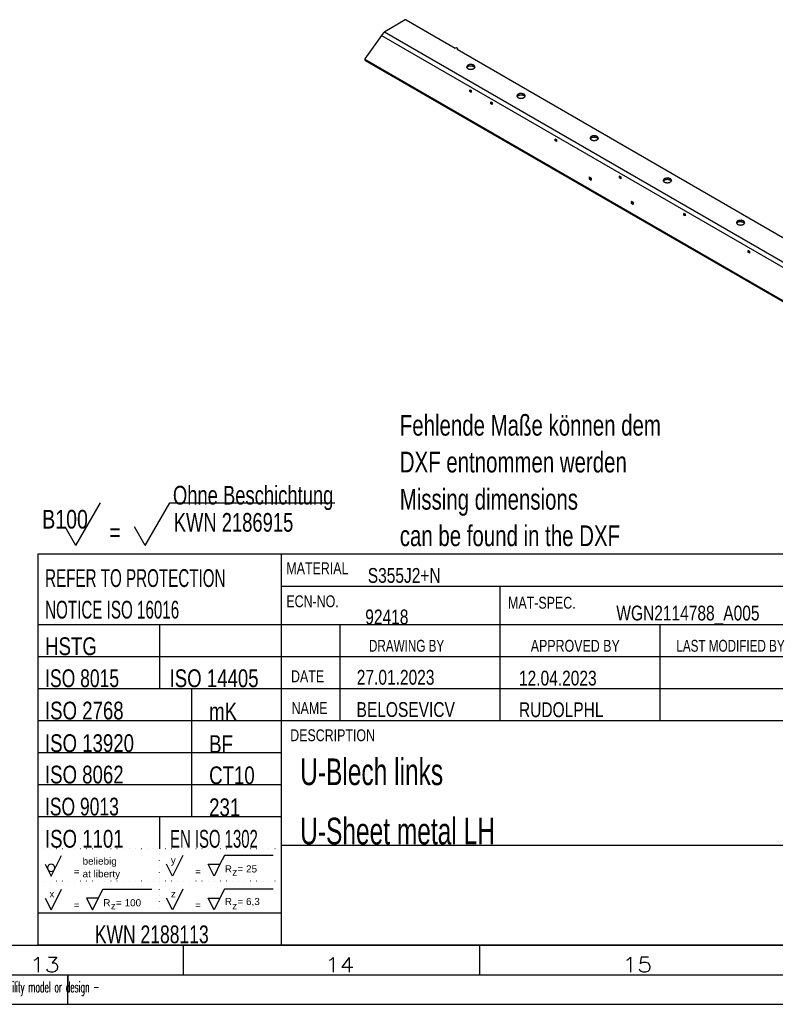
# Model space of a CAD drawing. Header units: millimetres. Extents: x -4 to 841, y -4 to 594.
# Tile 9 of 13: x 643 to 770, y 0 to 166. Entities that reach past the tile are written whole.
import ezdxf

# ---------------------------------------------------------------- set-up
doc = ezdxf.new("R2010")
doc.units = ezdxf.units.MM
doc.layers.add('1', color=7, linetype='Continuous')
doc.styles.add('SEACAD_Arial', font='arial.ttf', dxfattribs={"width": 0.75})
doc.styles.add('SEACAD_simplex_shx', font='simplex.shx', dxfattribs={"width": 0.587})

msp = doc.modelspace()

# ---------------------------------------------------------------- linework, layer by layer
at = {"layer": '1', "color": 7, "linetype": 'Continuous'}
for p, q in [((707.98, 166.08), (704.5, 164.07)), ((708.1, 166.08), (716.37, 161.3)), ((703.94, 163.42), (701.16, 159.47)), ((703.95, 163.44), (804.65, 105.3)), ((704.48, 164.05), (805.24, 105.88)), ((716.54, 161.37), (716.43, 161.3)), ((716.82, 161.24), (716.6, 161.37)), ((716.71, 161.14), (716.82, 161.21)), ((716.71, 161.14), (716.71, 161.11)), ((716.82, 161.04), (716.82, 161.21)), ((716.83, 161.04), (716.83, 161.22)), ((716.71, 161.11), (801.22, 112.31)), ((701.15, 159.45), (801.19, 101.69)), ((701.22, 159.21), (801.11, 101.55)), ((718.87, 154.29), (718.84, 154.27)), ((718.84, 154.01), (718.84, 154.27)), ((718.84, 154.01), (719.01, 154.11)), ((718.87, 154.29), (719.04, 154.19)), ((719.04, 154.06), (718.87, 153.96)), ((719.04, 153.87), (718.87, 153.96)), ((719.01, 154.11), (719.01, 154.21)), ((719.07, 154.05), (719.04, 154.06)), ((719.04, 153.87), (719.07, 153.88)), ((719.07, 154.14), (719.07, 153.88)), ((722.44, 152.23), (722.41, 152.22)), ((722.41, 151.96), (722.41, 152.22)), ((722.41, 151.96), (722.58, 152.05)), ((722.44, 152.23), (722.61, 152.14)), ((722.61, 152), (722.44, 151.91)), ((722.61, 151.81), (722.44, 151.91)), ((722.58, 152.05), (722.58, 152.15)), ((722.63, 151.99), (722.61, 152)), ((722.61, 151.81), (722.63, 151.82)), ((722.63, 152.09), (722.63, 151.82)), ((733.3, 145.96), (733.27, 145.95)), ((733.27, 145.68), (733.27, 145.95)), ((733.27, 145.68), (733.44, 145.78)), ((733.3, 145.96), (733.47, 145.86)), ((733.47, 145.73), (733.3, 145.64)), ((733.47, 145.54), (733.3, 145.64)), ((733.44, 145.78), (733.44, 145.88)), ((733.5, 145.72), (733.47, 145.73)), ((733.47, 145.54), (733.5, 145.55)), ((733.5, 145.82), (733.5, 145.55)), ((739.07, 139.56), (739.04, 139.54)), ((739.04, 139.22), (739.04, 139.54)), ((739.07, 139.56), (739.29, 139.43)), ((744.16, 139.69), (744.13, 139.68)), ((744.13, 139.41), (744.13, 139.68)), ((744.16, 139.69), (744.33, 139.59)), ((744.3, 139.51), (744.3, 139.61)), ((744.36, 139.54), (744.36, 139.28)), ((739.04, 139.22), (739.21, 139.32)), ((739.24, 139.27), (739.07, 139.17)), ((739.29, 139.04), (739.07, 139.17)), ((739.21, 139.48), (739.21, 139.32)), ((739.24, 139.27), (739.32, 139.22)), ((739.29, 139.04), (739.32, 139.05)), ((739.32, 139.38), (739.32, 139.05)), ((744.13, 139.41), (744.3, 139.51)), ((744.33, 139.46), (744.16, 139.36)), ((744.33, 139.27), (744.16, 139.36)), ((744.36, 139.45), (744.33, 139.46)), ((744.33, 139.27), (744.36, 139.28)), ((746.2, 135.45), (746.17, 135.43)), ((746.17, 135.1), (746.17, 135.43)), ((746.17, 135.1), (746.34, 135.2)), ((746.2, 135.45), (746.42, 135.32)), ((746.36, 135.15), (746.2, 135.05)), ((746.42, 134.92), (746.2, 135.05)), ((746.34, 135.36), (746.34, 135.2)), ((746.36, 135.15), (746.45, 135.1)), ((746.42, 134.92), (746.45, 134.94)), ((746.45, 135.27), (746.45, 134.94)), ((755.02, 133.42), (754.99, 133.4)), ((754.99, 133.14), (754.99, 133.4)), ((754.99, 133.14), (755.16, 133.24)), ((755.02, 133.42), (755.19, 133.32)), ((755.19, 133.19), (755.02, 133.09)), ((755.19, 133), (755.02, 133.09)), ((755.16, 133.24), (755.16, 133.34)), ((755.22, 133.18), (755.19, 133.19)), ((755.19, 133), (755.22, 133.01)), ((755.22, 133.27), (755.22, 133.01)), ((765.88, 127.15), (765.85, 127.13)), ((765.85, 126.87), (765.85, 127.13)), ((765.85, 126.87), (766.02, 126.97)), ((765.88, 127.15), (766.05, 127.05)), ((766.05, 126.92), (765.88, 126.82)), ((766.05, 126.73), (765.88, 126.82)), ((766.02, 126.97), (766.02, 127.07)), ((766.08, 126.91), (766.05, 126.92)), ((766.05, 126.73), (766.08, 126.74)), ((766.08, 127), (766.08, 126.74)), ((652.38, 77.42), (656.54, 84.62)), ((664.08, 77.42), (668.24, 84.62)), ((668.24, 84.62), (696.07, 84.62)), ((652.38, 77.42), (650.56, 80.57)), ((664.08, 77.42), (662.26, 80.57)), ((646, 76), (831, 76)), ((646, 10), (646, 76)), ((687, 76), (687, 10)), ((778, 70.5), (687, 70.5)), ((724, 47.8), (724, 70.5)), ((687, 64), (646, 64)), ((646.51, 64), (646, 64)), ((831, 64), (646, 64)), ((648.56, 64), (647.54, 64)), ((650.61, 64), (649.59, 64)), ((652.66, 64), (651.64, 64)), ((654.71, 64), (653.69, 64)), ((656.76, 64), (655.74, 64)), ((658.81, 64), (657.79, 64)), ((660.86, 64), (659.84, 64)), ((662.91, 64), (661.89, 64)), ((664.96, 64), (663.94, 64)), ((667.01, 64), (665.99, 64)), ((666.5, 64), (666.5, 58.6)), ((669.06, 64), (668.04, 64)), ((671.11, 64), (670.09, 64)), ((673.16, 64), (672.14, 64)), ((675.21, 64), (674.19, 64)), ((677.26, 64), (676.24, 64)), ((679.31, 64), (678.29, 64)), ((681.36, 64), (680.34, 64)), ((683.41, 64), (682.39, 64)), ((685.46, 64), (684.44, 64)), ((687, 64), (686.49, 64)), ((697, 47.8), (697, 64)), ((751, 47.8), (751, 64)), ((646.51, 58.6), (646, 58.6)), ((778, 58.6), (646, 58.6)), ((648.56, 58.6), (647.54, 58.6)), ((650.61, 58.6), (649.59, 58.6)), ((652.66, 58.6), (651.64, 58.6)), ((654.71, 58.6), (653.69, 58.6)), ((656.76, 58.6), (655.74, 58.6)), ((658.81, 58.6), (657.79, 58.6)), ((660.86, 58.6), (659.84, 58.6)), ((662.91, 58.6), (661.89, 58.6)), ((664.96, 58.6), (663.94, 58.6)), ((667.01, 58.6), (665.99, 58.6)), ((666.5, 58.6), (666.5, 53.2)), ((669.06, 58.6), (668.04, 58.6)), ((671.11, 58.6), (670.09, 58.6)), ((673.16, 58.6), (672.14, 58.6)), ((675.21, 58.6), (674.19, 58.6)), ((677.26, 58.6), (676.24, 58.6)), ((679.31, 58.6), (678.29, 58.6)), ((681.36, 58.6), (680.34, 58.6)), ((683.41, 58.6), (682.39, 58.6)), ((685.46, 58.6), (684.44, 58.6)), ((687, 58.6), (686.49, 58.6)), ((646.51, 53.2), (646, 53.2)), ((778, 53.2), (646, 53.2)), ((648.56, 53.2), (647.54, 53.2)), ((650.61, 53.2), (649.59, 53.2)), ((652.66, 53.2), (651.64, 53.2)), ((654.71, 53.2), (653.69, 53.2)), ((656.76, 53.2), (655.74, 53.2)), ((658.81, 53.2), (657.79, 53.2)), ((660.86, 53.2), (659.84, 53.2)), ((662.91, 53.2), (661.89, 53.2)), ((664.96, 53.2), (663.94, 53.2)), ((667.01, 53.2), (665.99, 53.2)), ((669.06, 53.2), (668.04, 53.2)), ((671.11, 53.2), (670.09, 53.2)), ((671.95, 31.6), (671.95, 53.2)), ((673.16, 53.2), (672.14, 53.2)), ((675.21, 53.2), (674.19, 53.2)), ((677.26, 53.2), (676.24, 53.2)), ((679.31, 53.2), (678.29, 53.2)), ((681.36, 53.2), (680.34, 53.2)), ((683.41, 53.2), (682.39, 53.2)), ((685.46, 53.2), (684.44, 53.2)), ((687, 53.2), (686.49, 53.2)), ((831, 47.8), (646, 47.8)), ((687, 42.4), (646, 42.4)), ((687, 37), (646, 37)), ((687, 31.6), (646, 31.6)), ((666.5, 31.6), (666.5, 26.2)), ((803, 26.8), (687, 26.8)), ((687, 26.8), (687, 26.28)), ((647.04, 26.2), (647.01, 26.2)), ((648.06, 26.2), (648.04, 26.2)), ((648.2, 21.63), (649.95, 25.13)), ((649.09, 26.2), (649.06, 26.2)), ((650.11, 26.2), (650.09, 26.2)), ((651.14, 26.2), (651.11, 26.2)), ((652.16, 26.2), (652.14, 26.2)), ((653.19, 26.2), (653.16, 26.2)), ((654.21, 26.2), (654.19, 26.2)), ((655.24, 26.2), (655.21, 26.2)), ((656.26, 26.2), (656.24, 26.2)), ((657.29, 26.2), (657.26, 26.2)), ((658.31, 26.2), (658.29, 26.2)), ((659.34, 26.2), (659.31, 26.2)), ((660.36, 26.2), (660.34, 26.2)), ((661.39, 26.2), (661.36, 26.2)), ((662.41, 26.2), (662.39, 26.2)), ((663.44, 26.2), (663.41, 26.2)), ((664.46, 26.2), (664.44, 26.2)), ((665.49, 26.2), (665.46, 26.2)), ((666.51, 26.2), (666.49, 26.2)), ((666.5, 25.2), (666.5, 25.23)), ((667.54, 26.2), (667.51, 26.2)), ((668.56, 26.2), (668.54, 26.2)), ((669.59, 26.2), (669.56, 26.2)), ((670.45, 25.13), (669.7, 23.62)), ((670.61, 26.2), (670.59, 26.2)), ((671.64, 26.2), (671.61, 26.2)), ((672.66, 26.2), (672.64, 26.2)), ((673.69, 26.2), (673.66, 26.2)), ((674.71, 26.2), (674.69, 26.2)), ((675.74, 26.2), (675.71, 26.2)), ((677.45, 25.13), (676.7, 23.62)), ((676.76, 26.2), (676.74, 26.2)), ((685.7, 25.13), (677.45, 25.13)), ((677.79, 26.2), (677.76, 26.2)), ((678.81, 26.2), (678.79, 26.2)), ((679.84, 26.2), (679.81, 26.2)), ((680.86, 26.2), (680.84, 26.2)), ((681.89, 26.2), (681.86, 26.2)), ((682.91, 26.2), (682.89, 26.2)), ((683.94, 26.2), (683.91, 26.2)), ((684.96, 26.2), (684.94, 26.2)), ((685.99, 26.2), (685.96, 26.2)), ((687, 26.2), (686.99, 26.2)), ((687, 25.23), (687, 24.18)), ((647.2, 23.62), (648.2, 21.63)), ((666.5, 24.22), (666.5, 24.25)), ((666.5, 23.24), (666.5, 23.27)), ((668.7, 21.63), (667.7, 23.62)), ((669.7, 23.62), (668.7, 21.63)), ((675.7, 21.63), (674.7, 23.62)), ((674.7, 23.62), (676.7, 23.62)), ((676.7, 23.62), (675.7, 21.63)), ((666.5, 22.26), (666.5, 22.29)), ((687, 23.12), (687, 22.07)), ((647.04, 20.8), (647.01, 20.8)), ((648.06, 20.8), (648.04, 20.8)), ((649.09, 20.8), (649.06, 20.8)), ((650.11, 20.8), (650.09, 20.8)), ((651.14, 20.8), (651.11, 20.8)), ((652.16, 20.8), (652.14, 20.8)), ((653.19, 20.8), (653.16, 20.8)), ((654.21, 20.8), (654.19, 20.8)), ((655.24, 20.8), (655.21, 20.8)), ((656.26, 20.8), (656.24, 20.8)), ((657.29, 20.8), (657.26, 20.8)), ((658.31, 20.8), (658.29, 20.8)), ((659.34, 20.8), (659.31, 20.8)), ((660.36, 20.8), (660.34, 20.8)), ((661.39, 20.8), (661.36, 20.8)), ((662.41, 20.8), (662.39, 20.8)), ((663.44, 20.8), (663.41, 20.8)), ((664.46, 20.8), (664.44, 20.8)), ((665.49, 20.8), (665.46, 20.8)), ((666.51, 20.8), (666.49, 20.8)), ((666.5, 21.28), (666.5, 21.3)), ((666.5, 20.3), (666.5, 20.32)), ((667.54, 20.8), (667.51, 20.8)), ((668.56, 20.8), (668.54, 20.8)), ((669.59, 20.8), (669.56, 20.8)), ((670.61, 20.8), (670.59, 20.8)), ((671.64, 20.8), (671.61, 20.8)), ((672.66, 20.8), (672.64, 20.8)), ((673.69, 20.8), (673.66, 20.8)), ((674.71, 20.8), (674.69, 20.8)), ((675.74, 20.8), (675.71, 20.8)), ((676.76, 20.8), (676.74, 20.8)), ((677.79, 20.8), (677.76, 20.8)), ((678.81, 20.8), (678.79, 20.8)), ((679.84, 20.8), (679.81, 20.8)), ((680.86, 20.8), (680.84, 20.8)), ((681.89, 20.8), (681.86, 20.8)), ((682.91, 20.8), (682.89, 20.8)), ((683.94, 20.8), (683.91, 20.8)), ((684.96, 20.8), (684.94, 20.8)), ((685.99, 20.8), (685.96, 20.8)), ((687, 20.8), (686.99, 20.8)), ((687, 21.02), (687, 19.98)), ((649.2, 17.93), (649.95, 19.43)), ((656.2, 17.93), (656.95, 19.43)), ((656.95, 19.43), (665.2, 19.43)), ((666.5, 19.31), (666.5, 19.34)), ((666.5, 18.33), (666.5, 18.36)), ((670.45, 19.43), (669.7, 17.93)), ((677.45, 19.43), (676.7, 17.93)), ((685.7, 19.43), (677.45, 19.43)), ((687, 18.93), (687, 17.88)), ((647.2, 17.93), (648.2, 15.93)), ((648.2, 15.93), (649.2, 17.93)), ((654.2, 17.93), (655.2, 15.93)), ((656.2, 17.93), (654.2, 17.93)), ((655.2, 15.93), (656.2, 17.93)), ((666.5, 17.35), (666.5, 17.38)), ((668.7, 15.93), (667.7, 17.93)), ((669.7, 17.93), (668.7, 15.93)), ((674.7, 17.93), (676.7, 17.93)), ((675.7, 15.93), (674.7, 17.93)), ((676.7, 17.93), (675.7, 15.93)), ((687, 16.83), (687, 15.78)), ((687, 15.4), (646, 15.4)), ((666.5, 16.37), (666.5, 16.4)), ((666.5, 15.4), (666.5, 15.41)), ((687, 14.73), (687, 13.68)), ((687, 12.62), (687, 11.58)), ((10, 10), (831, 10)), ((831, 10), (646, 10)), ((670.5, 10), (670.5, 5)), ((687, 10.53), (687, 10)), ((720.5, 10), (720.5, 5)), ((5, 5), (836, 5)), ((651, 5), (651, 2)), ((651, 0), (651, 4.75)), ((0, 0), (841, 0))]:
    msp.add_line(p, q, dxfattribs=at)
for start, end in [(0, 180), (180, 0)]:
    msp.add_arc((648.2, 23.01), 0.618, start, end, dxfattribs=at)
for points in [[(708.1, 166.08), (708.04, 166.09), (707.98, 166.08)], [(716.6, 161.37), (716.57, 161.38), (716.54, 161.37)], [(716.71, 161.11), (716.7, 161.12), (716.71, 161.14)], [(716.82, 161.21), (716.83, 161.22), (716.82, 161.24)]]:
    msp.add_open_spline(points, degree=1, dxfattribs=at)
for points, knots in [([(703.95, 163.44), (703.94, 163.43), (703.94, 163.42)], [0, 0, 0.492486, 1, 1]), ([(703.97, 163.46), (703.97, 163.46), (703.97, 163.45), (703.97, 163.45), (703.97, 163.45), (703.96, 163.45), (703.96, 163.45), (703.96, 163.45), (703.96, 163.45), (703.96, 163.45), (703.96, 163.45), (703.96, 163.45), (703.96, 163.44), (703.96, 163.44), (703.95, 163.44)], [0, 0, 0.081316, 0.163434, 0.246645, 0.330693, 0.413004, 0.496215, 0.557249, 0.621346, 0.683341, 0.745985, 0.809285, 0.873247, 0.935031, 1, 1]), ([(704.46, 164.03), (704.45, 164.03), (704.44, 164.02), (704.44, 164.02), (704.43, 164.01), (704.42, 164), (704.41, 163.98), (704.41, 163.98), (704.4, 163.97), (704.4, 163.97), (704.39, 163.96), (704.38, 163.95), (704.37, 163.94), (704.36, 163.92), (704.35, 163.92), (704.35, 163.91), (704.34, 163.9), (704.33, 163.89), (704.33, 163.89), (704.31, 163.87), (704.29, 163.84), (704.28, 163.82), (704.26, 163.8), (704.24, 163.78), (704.22, 163.76), (704.21, 163.73), (704.19, 163.71), (704.19, 163.71), (704.19, 163.7), (704.18, 163.7), (704.18, 163.7), (704.18, 163.69), (704.17, 163.69), (704.17, 163.68), (704.17, 163.68), (704.16, 163.67), (704.16, 163.67), (704.16, 163.67), (704.15, 163.66), (704.15, 163.66), (704.15, 163.65), (704.14, 163.65), (704.14, 163.64), (704.14, 163.64), (704.13, 163.64), (704.13, 163.63), (704.13, 163.63), (704.13, 163.63), (704.12, 163.62), (704.12, 163.62), (704.12, 163.61), (704.11, 163.61), (704.11, 163.61), (704.11, 163.6), (704.11, 163.6), (704.1, 163.59), (704.1, 163.59), (704.1, 163.59), (704.09, 163.58), (704.09, 163.58), (704.09, 163.58), (704.09, 163.57), (704.08, 163.57), (704.08, 163.57), (704.08, 163.56), (704.07, 163.56), (704.07, 163.56), (704.07, 163.55), (704.07, 163.55), (704.06, 163.55), (704.06, 163.54), (704.06, 163.54), (704.06, 163.54), (704.05, 163.53), (704.05, 163.53), (704.05, 163.53), (704.05, 163.53), (704.04, 163.52), (704.04, 163.52), (704.04, 163.52), (704.04, 163.51), (704.03, 163.51), (704.03, 163.51), (704.03, 163.51), (704.02, 163.5), (704.02, 163.5), (704.02, 163.5), (704.02, 163.5), (704.01, 163.49), (704.01, 163.49), (704.01, 163.49), (704.01, 163.49), (704.01, 163.48), (704, 163.48), (704, 163.48), (704, 163.48), (704, 163.48), (703.99, 163.47), (703.99, 163.47), (703.99, 163.47), (703.99, 163.47), (703.98, 163.47), (703.98, 163.46), (703.98, 163.46), (703.98, 163.46), (703.97, 163.46), (703.97, 163.46)], [0, 0, 0.010005, 0.020081, 0.030427, 0.040958, 0.062556, 0.084867, 0.096296, 0.107807, 0.119576, 0.131366, 0.143394, 0.1678, 0.192683, 0.205291, 0.218043, 0.230868, 0.243767, 0.2568, 0.292893, 0.329528, 0.366453, 0.403556, 0.440589, 0.477631, 0.514232, 0.55059, 0.557746, 0.56489, 0.57209, 0.579212, 0.586313, 0.593337, 0.600404, 0.607384, 0.614353, 0.621366, 0.628226, 0.635129, 0.64201, 0.648803, 0.655574, 0.662323, 0.66904, 0.675735, 0.682397, 0.688981, 0.695522, 0.702041, 0.708527, 0.714992, 0.721357, 0.72769, 0.734057, 0.740324, 0.746492, 0.752705, 0.758797, 0.764935, 0.770972, 0.776967, 0.782861, 0.788791, 0.794599, 0.800455, 0.806199, 0.811911, 0.817501, 0.823139, 0.828725, 0.834208, 0.83965, 0.845049, 0.850408, 0.855735, 0.860938, 0.866183, 0.871314, 0.876404, 0.881444, 0.886453, 0.891412, 0.896341, 0.90122, 0.905994, 0.910719, 0.915482, 0.920118, 0.924726, 0.929286, 0.933818, 0.938293, 0.942661, 0.947072, 0.951355, 0.955676, 0.959887, 0.964138, 0.968269, 0.972357, 0.976419, 0.98043, 0.984417, 0.988362, 0.992276, 0.996149, 1, 1]), ([(704.48, 164.05), (704.48, 164.05), (704.47, 164.05), (704.47, 164.05), (704.47, 164.05), (704.47, 164.05), (704.47, 164.04), (704.46, 164.04), (704.46, 164.04), (704.46, 164.04), (704.46, 164.04), (704.46, 164.04), (704.46, 164.04), (704.46, 164.03), (704.46, 164.03)], [0, 0, 0.084935, 0.168055, 0.251789, 0.336352, 0.421124, 0.502708, 0.565641, 0.62901, 0.690744, 0.752706, 0.814896, 0.875771, 0.93865, 1, 1]), ([(704.5, 164.07), (704.49, 164.06), (704.48, 164.05)], [0, 0, 0.513825, 1, 1]), ([(716.43, 161.3), (716.4, 161.3), (716.37, 161.3)], [0, 0, 0.499309, 1, 1]), ([(701.16, 159.47), (701.15, 159.46), (701.15, 159.45)], [0, 0, 0.48464, 1, 1]), ([(701.15, 159.45), (701.15, 159.44), (701.14, 159.44), (701.14, 159.44), (701.14, 159.44), (701.14, 159.43), (701.14, 159.43), (701.14, 159.43), (701.14, 159.42), (701.14, 159.42), (701.14, 159.41), (701.14, 159.41), (701.14, 159.41), (701.14, 159.4)], [0, 0, 0.060943, 0.122242, 0.18386, 0.245405, 0.307402, 0.369382, 0.431401, 0.556579, 0.619377, 0.745498, 0.808875, 0.872278, 1, 1]), ([(701.14, 159.4), (701.14, 159.39), (701.14, 159.39), (701.14, 159.38), (701.14, 159.37), (701.15, 159.37), (701.15, 159.36), (701.15, 159.35), (701.15, 159.35), (701.15, 159.34), (701.15, 159.33), (701.15, 159.33), (701.15, 159.32), (701.16, 159.32), (701.16, 159.31), (701.16, 159.3), (701.16, 159.3), (701.16, 159.29), (701.16, 159.29), (701.17, 159.28), (701.17, 159.28), (701.17, 159.27), (701.18, 159.26), (701.19, 159.25), (701.19, 159.24), (701.2, 159.23), (701.21, 159.22), (701.22, 159.21)], [0, 0, 0.03455, 0.068862, 0.102592, 0.135814, 0.168547, 0.200798, 0.232525, 0.263784, 0.294557, 0.324804, 0.354548, 0.383769, 0.412565, 0.440808, 0.468602, 0.495865, 0.522657, 0.548988, 0.574783, 0.600146, 0.661421, 0.719965, 0.775696, 0.829243, 0.880249, 0.929772, 1, 1]), ([(719.52, 158.42), (719.71, 158.22), (719.68, 158), (719.45, 157.81), (719.08, 157.73), (718.69, 157.78), (718.41, 157.94), (718.33, 158.17), (718.47, 158.38), (718.78, 158.51), (719.18, 158.53), (719.52, 158.42)], [0, 0, 0.078968, 0.144669, 0.230365, 0.338894, 0.450394, 0.54284, 0.611102, 0.68402, 0.782769, 0.895798, 1, 1]), ([(718.35, 158.04), (718.62, 158.27), (719.09, 158.34), (719.52, 158.23)], [0, 0, 0.277969, 0.645916, 1, 1]), ([(719.52, 158.23), (719.64, 158.14), (719.71, 158.04)], [0, 0, 0.538278, 1, 1]), ([(718.84, 154.27), (718.85, 154.29), (718.87, 154.29)], [0, 0, 0.499836, 1, 1]), ([(718.87, 153.96), (718.85, 153.99), (718.84, 154.01)], [0, 0, 0.499979, 1, 1]), ([(719.01, 154.11), (719.02, 154.08), (719.04, 154.06)], [0, 0, 0.500563, 1, 1]), ([(719.04, 154.19), (719.06, 154.17), (719.07, 154.14)], [0, 0, 0.500128, 1, 1]), ([(719.07, 153.88), (719.06, 153.86), (719.04, 153.87)], [0, 0, 0.499836, 1, 1]), ([(728.01, 153.52), (728.2, 153.32), (728.17, 153.1), (727.93, 152.91), (727.56, 152.83), (727.18, 152.88), (726.9, 153.04), (726.82, 153.27), (726.95, 153.48), (727.27, 153.62), (727.66, 153.63), (728.01, 153.52)], [0, 0, 0.078968, 0.144669, 0.230365, 0.338894, 0.450394, 0.54284, 0.611099, 0.68402, 0.782769, 0.895798, 1, 1]), ([(726.83, 153.14), (727.11, 153.37), (727.57, 153.44), (728.01, 153.33)], [0, 0, 0.277969, 0.645916, 1, 1]), ([(728.01, 153.33), (728.12, 153.24), (728.19, 153.14)], [0, 0, 0.538278, 1, 1]), ([(722.41, 152.22), (722.42, 152.23), (722.44, 152.23)], [0, 0, 0.501181, 1, 1]), ([(722.44, 151.91), (722.42, 151.93), (722.41, 151.96)], [0, 0, 0.499437, 1, 1]), ([(722.58, 152.05), (722.59, 152.03), (722.61, 152)], [0, 0, 0.500021, 1, 1]), ([(722.61, 152.14), (722.63, 152.11), (722.63, 152.09)], [0, 0, 0.500128, 1, 1]), ([(722.63, 151.82), (722.63, 151.81), (722.61, 151.81)], [0, 0, 0.499731, 1, 1]), ([(740.35, 146.4), (740.54, 146.2), (740.52, 145.97), (740.28, 145.79), (739.91, 145.71), (739.52, 145.75), (739.25, 145.92), (739.16, 146.14), (739.3, 146.35), (739.61, 146.49), (740.01, 146.5), (740.35, 146.4)], [0, 0, 0.078971, 0.144676, 0.230354, 0.338885, 0.450386, 0.542833, 0.611096, 0.684015, 0.782743, 0.895798, 1, 1]), ([(739.18, 146.01), (739.45, 146.24), (739.92, 146.32), (740.35, 146.2)], [0, 0, 0.278005, 0.64587, 1, 1]), ([(740.35, 146.2), (740.47, 146.11), (740.54, 146.01)], [0, 0, 0.538278, 1, 1]), ([(733.27, 145.95), (733.28, 145.96), (733.3, 145.96)], [0, 0, 0.499836, 1, 1]), ([(733.3, 145.64), (733.28, 145.66), (733.27, 145.68)], [0, 0, 0.500128, 1, 1]), ([(733.44, 145.78), (733.45, 145.75), (733.47, 145.73)], [0, 0, 0.499872, 1, 1]), ([(733.47, 145.86), (733.49, 145.84), (733.5, 145.82)], [0, 0, 0.500128, 1, 1]), ([(733.5, 145.55), (733.49, 145.54), (733.47, 145.54)], [0, 0, 0.499836, 1, 1]), ([(739.04, 139.54), (739.05, 139.56), (739.07, 139.56)], [0, 0, 0.499836, 1, 1]), ([(744.13, 139.68), (744.14, 139.69), (744.16, 139.69)], [0, 0, 0.499836, 1, 1]), ([(744.33, 139.59), (744.35, 139.57), (744.36, 139.54)], [0, 0, 0.499979, 1, 1]), ([(739.07, 139.17), (739.05, 139.19), (739.04, 139.22)], [0, 0, 0.500128, 1, 1]), ([(739.21, 139.32), (739.22, 139.29), (739.24, 139.27)], [0, 0, 0.499872, 1, 1]), ([(739.29, 139.43), (739.31, 139.41), (739.32, 139.38)], [0, 0, 0.500128, 1, 1]), ([(739.32, 139.05), (739.31, 139.04), (739.29, 139.04)], [0, 0, 0.499836, 1, 1]), ([(744.16, 139.36), (744.14, 139.39), (744.13, 139.41)], [0, 0, 0.500128, 1, 1]), ([(744.3, 139.51), (744.31, 139.48), (744.33, 139.46)], [0, 0, 0.499872, 1, 1]), ([(744.36, 139.28), (744.35, 139.27), (744.33, 139.27)], [0, 0, 0.499836, 1, 1]), ([(752.7, 139.27), (752.89, 139.07), (752.86, 138.84), (752.63, 138.66), (752.26, 138.58), (751.87, 138.63), (751.59, 138.79), (751.51, 139.01), (751.65, 139.22), (751.96, 139.36), (752.35, 139.38), (752.7, 139.27)], [0, 0, 0.078967, 0.144672, 0.230365, 0.338871, 0.450394, 0.542839, 0.611101, 0.684021, 0.782769, 0.895798, 1, 1]), ([(751.53, 138.88), (751.8, 139.11), (752.26, 139.19), (752.7, 139.07)], [0, 0, 0.278023, 0.645911, 1, 1]), ([(752.7, 139.07), (752.81, 138.98), (752.88, 138.88)], [0, 0, 0.538278, 1, 1]), ([(746.17, 135.43), (746.18, 135.45), (746.2, 135.45)], [0, 0, 0.499836, 1, 1]), ([(746.2, 135.05), (746.18, 135.08), (746.17, 135.1)], [0, 0, 0.499979, 1, 1]), ([(746.34, 135.2), (746.34, 135.17), (746.36, 135.15)], [0, 0, 0.500021, 1, 1]), ([(746.42, 135.32), (746.44, 135.29), (746.45, 135.27)], [0, 0, 0.499437, 1, 1]), ([(746.45, 134.94), (746.44, 134.92), (746.42, 134.92)], [0, 0, 0.501181, 1, 1]), ([(754.99, 133.4), (755, 133.42), (755.02, 133.42)], [0, 0, 0.499836, 1, 1]), ([(755.02, 133.09), (755, 133.12), (754.99, 133.14)], [0, 0, 0.500043, 1, 1]), ([(755.16, 133.24), (755.17, 133.21), (755.19, 133.19)], [0, 0, 0.500713, 1, 1]), ([(755.19, 133.32), (755.21, 133.3), (755.22, 133.27)], [0, 0, 0.499925, 1, 1]), ([(755.22, 133.01), (755.21, 132.99), (755.19, 133)], [0, 0, 0.500156, 1, 1]), ([(765.05, 132.14), (765.24, 131.94), (765.21, 131.71), (764.97, 131.53), (764.6, 131.45), (764.22, 131.5), (763.94, 131.66), (763.85, 131.88), (763.99, 132.1), (764.31, 132.23), (764.7, 132.25), (765.05, 132.14)], [0, 0, 0.078968, 0.144669, 0.230365, 0.338894, 0.450394, 0.54284, 0.611102, 0.68402, 0.782769, 0.895798, 1, 1]), ([(763.87, 131.76), (764.14, 131.99), (764.61, 132.06), (765.05, 131.94)], [0, 0, 0.27797, 0.645853, 1, 1]), ([(765.05, 131.94), (765.16, 131.86), (765.23, 131.76)], [0, 0, 0.538278, 1, 1]), ([(765.85, 127.13), (765.86, 127.15), (765.88, 127.15)], [0, 0, 0.499836, 1, 1]), ([(765.88, 126.82), (765.86, 126.84), (765.85, 126.87)], [0, 0, 0.500128, 1, 1]), ([(766.02, 126.97), (766.03, 126.94), (766.05, 126.92)], [0, 0, 0.499872, 1, 1]), ([(766.05, 127.05), (766.07, 127.03), (766.08, 127)], [0, 0, 0.500128, 1, 1]), ([(766.08, 126.74), (766.07, 126.72), (766.05, 126.73)], [0, 0, 0.499836, 1, 1])]:
    msp.add_open_spline(points, degree=1, knots=knots, dxfattribs=at)

# ---------------------------------------------------------------- texts
at = {"layer": '1', "attachment_point": 7}
for s, insert, char_height, width, style in [('{\\fArial|b0||i0||c0|p34;\\C7;\\H3.5;\\W0.705;Fehlende Maße können dem}', (707.05, 95.88), 3.5, 45.5761, 'SEACAD_Arial'), ('{\\fArial|b0||i0||c0|p34;\\C7;\\H3.5;\\W0.705;DXF entnommen werden}', (707.05, 89.67), 3.5, 39.7174, 'SEACAD_Arial'), ('{\\fArial|b0||i0||c0|p34;\\C7;\\H3.15;\\W0.705;Ohne Beschichtung}', (668.76, 83.36), 3.15, 28.1446, 'SEACAD_Arial'), ('{\\fArial|b0||i0||c0|p34;\\C7;\\H3.5;\\W0.705;Missing dimensions}', (707.05, 82.39), 3.5, 31.1196, 'SEACAD_Arial'), ('{\\fArial|b0||i0||c0|p34;\\C7;\\H3.15;\\W0.75;B100}', (646.7, 80.21), 3.15, 7.5326, 'SEACAD_Arial'), ('{\\fArial|b0||i0||c0|p34;\\C7;\\H3.15;\\W0.705;KWN 2186915}', (668.9, 79.68), 3.15, 20.9544, 'SEACAD_Arial'), ('{\\fArial|b0||i0||c0|p34;\\C7;\\H3.15;\\W0.75;=}', (658.03, 78.04), 3.15, 1.9174, 'SEACAD_Arial'), ('{\\fArial|b0||i0||c0|p34;\\C7;\\H3.5;\\W0.705;can be found in the DXF}', (707.05, 77.24), 3.5, 38.5, 'SEACAD_Arial'), ('{\\fArial|b0||i0||c0|p34;\\C7;\\H3.;\\W0.611;REFER TO PROTECTION}', (647.19, 70.36), 3, 31.4348, 'SEACAD_Arial'), ('{\\fArial|b0||i0||c0|p34;\\C7;\\H2.;\\W0.75;MATERIAL}', (687.9, 72.56), 2, 10.3044, 'SEACAD_Arial'), ('{\\fArial|b0||i0||c0|p34;\\C7;\\H2.5;\\W0.75;S355J2+N}', (701.64, 71.06), 2.5, 12.0652, 'SEACAD_Arial'), ('{\\fArial|b0||i0||c0|p34;\\C7;\\H2.;\\W0.75;ECN-NO.}', (687.9, 66.96), 2, 8.6957, 'SEACAD_Arial'), ('{\\fArial|b0||i0||c0|p34;\\C7;\\H2.;\\W0.75;MAT-SPEC.}', (725.32, 66.71), 2, 11.2609, 'SEACAD_Arial'), ('{\\fArial|b0||i0||c0|p34;\\C7;\\H3.;\\W0.611;NOTICE ISO 16016}', (647.19, 65.03), 3, 23.4783, 'SEACAD_Arial'), ('{\\fArial|b0||i0||c0|p34;\\C7;\\H2.5;\\W0.75;92418}', (701.22, 64.06), 2.5, 7.0652, 'SEACAD_Arial'), ('{\\fArial|b0||i0||c0|p34;\\C7;\\H2.5;\\W0.75;WGN2114788_A005}', (743.59, 64.03), 2.5, 23.587, 'SEACAD_Arial'), ('{\\fArial|b0||i0||c0|p34;\\C7;\\H3.;\\W0.75;HSTG}', (647.19, 58.86), 3, 8.6087, 'SEACAD_Arial'), ('{\\fArial|b0||i0||c0|p34;\\C7;\\H2.;\\W0.705;DRAWING BY}', (701.85, 59.45), 2, 13.3044, 'SEACAD_Arial'), ('{\\fArial|b0||i0||c0|p34;\\C7;\\H2.;\\W0.75;APPROVED BY}', (729.15, 59.45), 2, 14.8696, 'SEACAD_Arial'), ('{\\fArial|b0||i0||c0|p34;\\C7;\\H2.;\\W0.705;LAST MODIFIED BY}', (753.73, 59.45), 2, 19.1304, 'SEACAD_Arial'), ('{\\fArial|b0||i0||c0|p34;\\C7;\\H3.;\\W0.705;ISO 8015}', (647.19, 53.46), 3, 12.9783, 'SEACAD_Arial'), ('{\\fArial|b0||i0||c0|p34;\\C7;\\H3.;\\W0.75;ISO 14405}', (668.19, 53.46), 3, 14.6739, 'SEACAD_Arial'), ('{\\fArial|b0||i0||c0|p34;\\C7;\\H2.;\\W0.75;DATE}', (688.69, 54.33), 2, 5.5217, 'SEACAD_Arial'), ('{\\fArial|b0||i0||c0|p34;\\C7;\\H2.5;\\W0.75;27.01.2023}', (699.79, 53.88), 2.5, 12.7174, 'SEACAD_Arial'), ('{\\fArial|b0||i0||c0|p34;\\C7;\\H2.5;\\W0.75;12.04.2023}', (727.16, 53.74), 2.5, 12.7174, 'SEACAD_Arial'), ('{\\fArial|b0||i0||c0|p34;\\C7;\\H3.;\\W0.75;ISO 2768 }', (647.16, 48.01), 3, 13.8261, 'SEACAD_Arial'), ('{\\fArial|b0||i0||c0|p34;\\C7;\\H3.;\\W0.75;mK}', (674.87, 47.89), 3, 4.6304, 'SEACAD_Arial'), ('{\\fArial|b0||i0||c0|p34;\\C7;\\H2.;\\W0.75;NAME}', (688.79, 48.97), 2, 5.9565, 'SEACAD_Arial'), ('{\\fArial|b0||i0||c0|p34;\\C7;\\H2.5;\\W0.75;BELOSEVICV}', (699.75, 48.44), 2.5, 16.4131, 'SEACAD_Arial'), ('{\\fArial|b0||i0||c0|p34;\\C7;\\H2.5;\\W0.75;RUDOLPHL}', (727.16, 48.41), 2.5, 13.9674, 'SEACAD_Arial'), ('{\\fArial|b0||i0||c0|p34;\\C7;\\H4.5;\\W0.658;U-Blech links}', (690.23, 36.91), 4.5, 24.2609, 'SEACAD_Arial'), ('{\\fArial|b0||i0||c0|p34;\\C7;\\H3.;\\W0.75;ISO 13920}', (647.16, 42.51), 3, 14.6739, 'SEACAD_Arial'), ('{\\fArial|b0||i0||c0|p34;\\C7;\\H3.;\\W0.75;BF}', (674.87, 42.39), 3, 3.9783, 'SEACAD_Arial'), ('{\\fArial|b0||i0||c0|p34;\\C7;\\H2.;\\W0.75;DESCRIPTION}', (688.55, 44.36), 2, 14.087, 'SEACAD_Arial'), ('{\\fArial|b0||i0||c0|p34;\\C7;\\H3.;\\W0.75;ISO 8062}', (647.16, 37.21), 3, 12.9783, 'SEACAD_Arial'), ('{\\fArial|b0||i0||c0|p34;\\C7;\\H3.;\\W0.75;CT10}', (674.87, 37.09), 3, 7.5, 'SEACAD_Arial'), ('{\\fArial|b0||i0||c0|p34;\\C7;\\H3.;\\W0.705;ISO 9013}', (647.16, 31.81), 3, 12.9783, 'SEACAD_Arial'), ('{\\fArial|b0||i0||c0|p34;\\C7;\\H3.;\\W0.75;231}', (674.87, 31.69), 3, 5.087, 'SEACAD_Arial'), ('{\\fArial|b0||i0||c0|p34;\\C7;\\H4.5;\\W0.658;U-Sheet metal LH}', (690.23, 26.91), 4.5, 33.4565, 'SEACAD_Arial'), ('{\\fArial|b0||i0||c0|p34;\\C7;\\H3.;\\W0.75;ISO 1101}', (647.16, 26.38), 3, 12.9783, 'SEACAD_Arial'), ('{\\fArial|b0||i0||c0|p34;\\C7;\\H3.;\\W0.6;EN ISO 1302}', (668.27, 26.38), 3, 14.8044, 'SEACAD_Arial'), ('{\\fArial|b0||i0||c0|p34;\\C7;\\H3.;\\W0.705;KWN 2188113}', (655.58, 10.26), 3, 19.9565, 'SEACAD_Arial'), ('{\\fsimplex|b0||i0||c0|p34;\\C7;\\H2.5;\\W1.179;13}', (644.6, 5.43), 2.5, 6.7361, 'SEACAD_simplex_shx'), ('{\\fsimplex|b0||i0||c0|p34;\\C7;\\H2.5;\\W1.148;14}', (694.46, 5.42), 2.5, 6.7689, 'SEACAD_simplex_shx'), ('{\\fsimplex|b0||i0||c0|p34;\\C7;\\H2.5;\\W1.179;15}', (744.6, 5.43), 2.5, 6.7361, 'SEACAD_simplex_shx'), ('{\\fsimplex|b0||i0||c0|p34;\\C7;\\H1.8;\\W0.5192; of damages. All rights reserved in the event of the grant of a patent, utility model or design -}', (594.09, 1.44), 1.8, 76.2793, 'SEACAD_simplex_shx')]:
    msp.add_mtext(s, dxfattribs=dict(at, insert=insert, char_height=char_height, width=width, style=style))
at = {"layer": '1', "char_height": 1.2, "attachment_point": 7}
for s, insert, width in [('{\\fArial|b0||i0||c0|p34;\\C7;\\H1.2;\\W1.;at liberty}', (653.51, 21.06), 6.3131), ('{\\fArial|b0||i0||c0|p34;\\C7;\\H1.2;\\W1.;beliebig}', (653.51, 23.19), 5.7913), ('{\\fArial|b0||i0||c0|p34;\\C7;\\H1.2;\\W1.;y}', (668.4, 23.36), 0.8087), ('{\\fArial|b0||i0||c0|p34;\\C7;\\H1.2;\\W1.;R  = 25}', (677.51, 22.22), 5.4522), ('{\\fArial|b0||i0||c0|p34;\\C7;\\H1.2;\\W1.;=}', (652.01, 21.82), 0.9652), ('{\\fArial|b0||i0||c0|p34;\\C7;\\H1.2;\\W1.;=}', (672.51, 21.82), 0.9652), ('{\\fArial|b0||i0||c0|p34;\\C7;\\H1.2;\\W1.;z}', (678.77, 21.72), 0.8087), ('{\\fArial|b0||i0||c0|p34;\\C7;\\H1.2;\\W1.;x}', (647.9, 18.02), 0.8087), ('{\\fArial|b0||i0||c0|p34;\\C7;\\H1.2;\\W1.;z}', (668.4, 18.02), 0.8087), ('{\\fArial|b0||i0||c0|p34;\\C7;\\H1.2;\\W1.;=}', (652.01, 16.12), 0.9652), ('{\\fArial|b0||i0||c0|p34;\\C7;\\H1.2;\\W1.;R  = 100}', (657.01, 16.52), 6.3913), ('{\\fArial|b0||i0||c0|p34;\\C7;\\H1.2;\\W1.;z}', (658.27, 16.02), 0.8087), ('{\\fArial|b0||i0||c0|p34;\\C7;\\H1.2;\\W1.;=}', (672.51, 16.12), 0.9652), ('{\\fArial|b0||i0||c0|p34;\\C7;\\H1.2;\\W1.;R  = 6,3}', (677.51, 16.52), 5.9217), ('{\\fArial|b0||i0||c0|p34;\\C7;\\H1.2;\\W1.;z}', (678.77, 16.02), 0.8087)]:
    msp.add_mtext(s, dxfattribs=dict(at, insert=insert, width=width))

doc.saveas('drawing.dxf')
